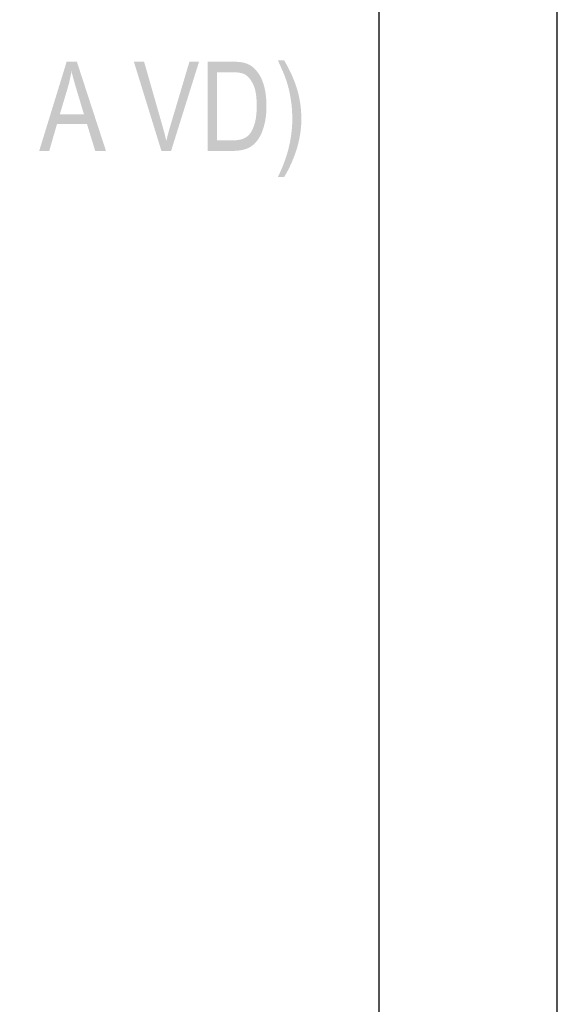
# Model space of a CAD drawing. Header units: millimetres. Extents: x 0 to 78750, y 0 to 63000.
# Tile 66 of 69: x 77618 to 78750, y 12591 to 14661. Entities that reach past the tile are written whole.
import ezdxf

# ---------------------------------------------------------------- set-up
doc = ezdxf.new("R2010")
doc.units = ezdxf.units.MM
doc.header["$LTSCALE"] = 1000
doc.layers.add('Stěna', color=7, linetype='Continuous', lineweight=35)
doc.layers.add('Text obecně', color=7, linetype='Continuous')

msp = doc.modelspace()

# ---------------------------------------------------------------- hatches: boundary and pattern name
at = {"layer": 'Text obecně', "linetype": 'Continuous', "lineweight": -3, "transparency": 33554687}
h = msp.add_hatch(color=7, dxfattribs=at)
h.paths.add_polyline_path([(77659.4, 14385.6), (77717.1, 14573.1), (77738.6, 14573.1), (77799.8, 14385.6), (77777.2, 14385.6), (77759.8, 14442.3), (77696.9, 14442.3), (77680.5, 14385.6)], flags=16)
h.paths.add_polyline_path([(77702.7, 14462.4), (77753.6, 14462.4), (77737.9, 14514.5), (77737, 14517.5), (77736.2, 14520.3), (77735.4, 14523.1), (77734.6, 14525.8), (77733.8, 14528.5), (77733.1, 14531.1), (77732.4, 14533.6), (77731.7, 14536.1), (77731.1, 14538.5), (77730.5, 14540.8), (77729.8, 14543.1), (77729.3, 14545.2), (77728.7, 14547.4), (77728.2, 14549.4), (77727.7, 14551.4), (77727.3, 14553.3), (77726.6, 14548.8), (77725.7, 14544.4), (77724.8, 14539.9), (77723.8, 14535.4), (77722.8, 14530.9), (77721.7, 14526.4), (77720.5, 14522), (77719.2, 14517.5)])
for points in [[(77916.6, 14385.6), (77858.6, 14573.1), (77880.1, 14573.1), (77919.1, 14436.9), (77920.2, 14432.8), (77921.3, 14428.8), (77922.4, 14424.9), (77923.4, 14421), (77924.4, 14417.2), (77925.2, 14413.5), (77926.1, 14409.8), (77926.9, 14406.2), (77928.7, 14413.9), (77930.7, 14421.6), (77932.7, 14429.2), (77935, 14436.9), (77975.6, 14573.1), (77995.8, 14573.1), (77937, 14385.6)], [(78174.7, 14330.4), (78161.6, 14330.4), (78163.5, 14334.2), (78165.3, 14338.1), (78167.1, 14341.9), (78168.7, 14345.7), (78170.4, 14349.6), (78172, 14353.4), (78173.5, 14357.3), (78174.9, 14361.1), (78176.4, 14364.9), (78177.7, 14368.8), (78179, 14372.6), (78180.2, 14376.5), (78181.4, 14380.3), (78182.5, 14384.1), (78183.5, 14388), (78184.5, 14391.8), (78185.4, 14395.7), (78186.3, 14399.5), (78187.1, 14403.3), (78187.8, 14407.2), (78188.5, 14411), (78189.1, 14414.9), (78189.7, 14418.7), (78190.2, 14422.5), (78190.7, 14426.4), (78191, 14430.2), (78191.4, 14434.1), (78191.6, 14437.9), (78191.9, 14441.8), (78192, 14445.6), (78192.1, 14449.5), (78192.1, 14453.3), (78192.1, 14459.3), (78191.8, 14465.3), (78191.6, 14471.3), (78191, 14477.2), (78190.5, 14483.2), (78189.6, 14489.1), (78188.8, 14495.1), (78187.7, 14501), (78186.9, 14505.8), (78185.8, 14510.5), (78184.8, 14515.2), (78183.6, 14519.8), (78182.4, 14524.4), (78181, 14528.9), (78179.6, 14533.4), (78178, 14537.8), (78177.5, 14539.3), (78176.9, 14541), (78176.3, 14542.6), (78175.5, 14544.6), (78174.7, 14546.5), (78173.8, 14548.6), (78173, 14550.8), (78171.9, 14553.2), (78170.9, 14555.6), (78169.7, 14558.2), (78168.6, 14560.9), (78167.3, 14563.7), (78166, 14566.6), (78164.6, 14569.7), (78163.1, 14572.8), (78161.6, 14576.2), (78174.7, 14576.2), (78177.1, 14572.2), (78179.4, 14568.2), (78181.6, 14564.2), (78183.7, 14560.1), (78185.8, 14556.1), (78187.8, 14552.1), (78189.7, 14548.1), (78191.5, 14544), (78193.3, 14540), (78194.9, 14536), (78196.5, 14531.9), (78198, 14527.9), (78199.4, 14523.9), (78200.7, 14519.8), (78202.1, 14515.8), (78203.2, 14511.7), (78204.2, 14508.3), (78205.1, 14504.7), (78205.9, 14501.2), (78206.7, 14497.6), (78207.4, 14494.1), (78208, 14490.5), (78208.6, 14486.9), (78209.1, 14483.2), (78209.6, 14479.6), (78210, 14475.9), (78210.4, 14472.2), (78210.6, 14468.5), (78210.8, 14464.8), (78211, 14461), (78211.1, 14457.2), (78211.1, 14453.4), (78211.1, 14449.1), (78210.9, 14444.8), (78210.8, 14440.5), (78210.4, 14436.3), (78210.1, 14432.1), (78209.6, 14427.9), (78209.1, 14423.6), (78208.4, 14419.5), (78207.8, 14415.3), (78207, 14411.2), (78206.1, 14407), (78205.1, 14402.9), (78204.1, 14398.8), (78203, 14394.8), (78201.8, 14390.7), (78200.5, 14386.7), (78199.2, 14382.6), (78197.8, 14378.7), (78196.4, 14374.8), (78194.9, 14371.1), (78193.4, 14367.3), (78191.9, 14363.6), (78190.4, 14360), (78188.8, 14356.5), (78187.1, 14353), (78185.5, 14349.6), (78183.8, 14346.2), (78182, 14342.9), (78180.3, 14339.7), (78178.5, 14336.5), (78176.6, 14333.4)]]:
    msp.add_hatch(color=7, dxfattribs=at).paths.add_polyline_path(points, flags=16)
h = msp.add_hatch(color=7, dxfattribs=at)
h.paths.add_polyline_path([(78013.7, 14385.6), (78013.7, 14573.1), (78065.3, 14573.1), (78067.5, 14573.1), (78069.6, 14573), (78071.6, 14573), (78073.6, 14572.9), (78075.5, 14572.8), (78077.3, 14572.7), (78079.1, 14572.6), (78080.8, 14572.4), (78082.4, 14572.2), (78084, 14572), (78085.5, 14571.8), (78086.9, 14571.6), (78088.3, 14571.3), (78089.6, 14571), (78090.9, 14570.7), (78092, 14570.4), (78095.3, 14569.4), (78098.3, 14568.1), (78101.2, 14566.8), (78104, 14565.2), (78106.7, 14563.5), (78109.3, 14561.4), (78111.8, 14559.4), (78114, 14556.9), (78115.5, 14555.4), (78116.9, 14553.7), (78118.3, 14552), (78119.6, 14550.2), (78120.9, 14548.5), (78122.1, 14546.6), (78123.3, 14544.7), (78124.4, 14542.7), (78125.5, 14540.7), (78126.6, 14538.6), (78127.6, 14536.4), (78128.5, 14534.2), (78129.4, 14532), (78130.2, 14529.7), (78131.1, 14527.3), (78131.8, 14524.9), (78132.5, 14522.5), (78133.2, 14519.9), (78133.8, 14517.4), (78134.4, 14514.8), (78134.9, 14512.2), (78135.4, 14509.5), (78135.9, 14506.8), (78136.2, 14504), (78136.6, 14501.2), (78136.9, 14498.4), (78137.1, 14495.5), (78137.3, 14492.5), (78137.5, 14489.6), (78137.6, 14486.5), (78137.7, 14483.5), (78137.7, 14480.3), (78137.7, 14475), (78137.4, 14470), (78137.2, 14464.9), (78136.7, 14460.2), (78136.2, 14455.5), (78135.5, 14451), (78134.7, 14446.6), (78133.7, 14442.5), (78132.7, 14438.4), (78131.6, 14434.6), (78130.4, 14430.8), (78129.1, 14427.4), (78127.9, 14424), (78126.4, 14420.9), (78125, 14417.9), (78123.5, 14415.2), (78121.9, 14412.5), (78120.3, 14410.1), (78118.6, 14407.6), (78116.9, 14405.5), (78115.2, 14403.4), (78113.4, 14401.5), (78111.7, 14399.7), (78109.8, 14398.2), (78107.9, 14396.6), (78105.9, 14395.2), (78103.9, 14393.9), (78101.6, 14392.7), (78099.4, 14391.5), (78096.9, 14390.5), (78094.5, 14389.6), (78091.9, 14388.8), (78089.3, 14388), (78086.4, 14387.4), (78083.6, 14386.8), (78080.6, 14386.4), (78077.6, 14386), (78074.4, 14385.8), (78071.2, 14385.6), (78067.8, 14385.6)], flags=16)
h.paths.add_polyline_path([(78033.5, 14407.7), (78065.6, 14407.7), (78069.3, 14407.7), (78072.6, 14407.9), (78075.9, 14408.1), (78078.8, 14408.6), (78081.7, 14409), (78084.2, 14409.7), (78086.7, 14410.3), (78088.8, 14411.2), (78090.9, 14412), (78092.8, 14413.1), (78094.7, 14414.1), (78096.4, 14415.3), (78098.1, 14416.5), (78099.6, 14417.9), (78101, 14419.3), (78102.3, 14420.9), (78104.1, 14423.1), (78105.6, 14425.7), (78107.2, 14428.3), (78108.6, 14431.2), (78109.9, 14434.2), (78111.1, 14437.5), (78112.3, 14440.9), (78113.3, 14444.6), (78114.3, 14448.3), (78115, 14452.4), (78115.8, 14456.6), (78116.2, 14461.1), (78116.7, 14465.6), (78117, 14470.5), (78117.2, 14475.4), (78117.2, 14480.7), (78117.2, 14484.4), (78117.1, 14487.8), (78117, 14491.3), (78116.7, 14494.6), (78116.5, 14497.8), (78116.1, 14500.9), (78115.8, 14503.9), (78115.3, 14506.7), (78114.8, 14509.5), (78114.2, 14512.2), (78113.6, 14514.8), (78112.9, 14517.2), (78112.2, 14519.6), (78111.3, 14521.8), (78110.5, 14523.9), (78109.5, 14525.9), (78108.5, 14527.9), (78107.5, 14529.7), (78106.5, 14531.5), (78105.4, 14533.2), (78104.4, 14534.8), (78103.2, 14536.3), (78102.1, 14537.8), (78101, 14539.1), (78099.8, 14540.4), (78098.5, 14541.6), (78097.3, 14542.7), (78096, 14543.7), (78094.8, 14544.7), (78093.4, 14545.6), (78092.1, 14546.4), (78090.7, 14547.1), (78089.7, 14547.6), (78088.6, 14548), (78087.4, 14548.4), (78086.1, 14548.8), (78084.8, 14549.1), (78083.4, 14549.4), (78081.9, 14549.7), (78080.3, 14549.9), (78078.7, 14550.2), (78077, 14550.4), (78075.2, 14550.5), (78073.3, 14550.7), (78071.4, 14550.8), (78069.3, 14550.8), (78067.3, 14550.9), (78065.1, 14550.9), (78033.5, 14550.9)])

# ---------------------------------------------------------------- linework, layer by layer
at = {"layer": 'Stěna', "color": 7, "linetype": 'Continuous', "lineweight": -3, "transparency": 33554687}
for points in [[(0, 0), (78750, 0), (78750, 63000), (0, 63000), (0, 0)], [(375, 375), (78375, 375), (78375, 62625), (375, 62625), (375, 375)]]:
    msp.add_lwpolyline(points, close=True, dxfattribs=at)

doc.saveas('drawing.dxf')
